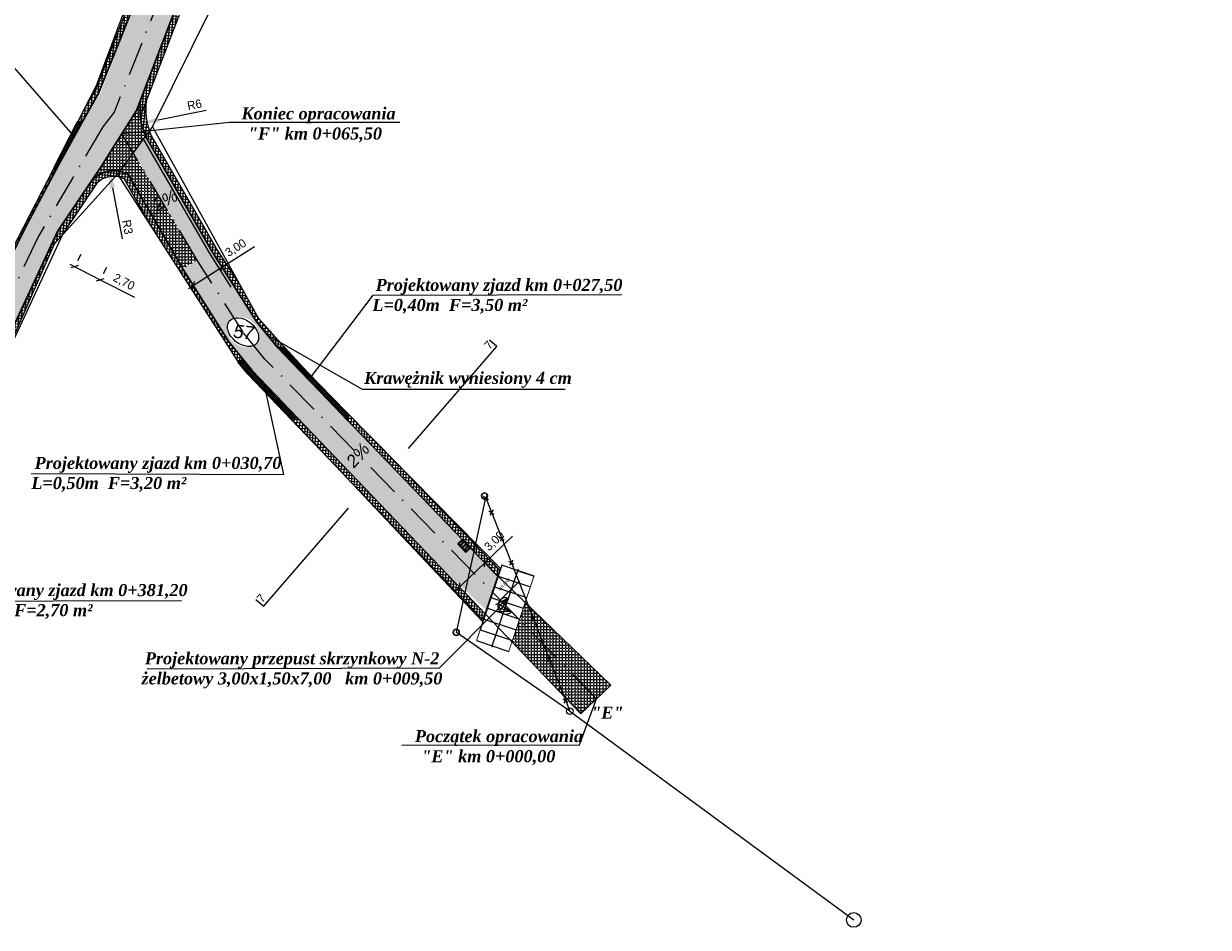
# Model space of a CAD drawing. Header units: metres. Extents: x 5555129 to 5556676, y 5635595 to 5636517.
# Tile 183 of 256: x 5556186 to 5556290, y 5635604 to 5635684. Entities that reach past the tile are written whole.
import ezdxf

# ---------------------------------------------------------------- set-up
doc = ezdxf.new("R2010")
doc.units = ezdxf.units.M
doc.header["$MEASUREMENT"] = 0
doc.linetypes.add('KROPK3-2', pattern=[5, 3, -1, 0, -1])
doc.linetypes.add('PRZER3-1', pattern=[4, 3, -1])
for name, color, linetype, lineweight, true_color in [('drogi', 7, 'Continuous', 20, 0xd6bc51), ('GESDZI_O', 7, 'Continuous', 18, 0x0a0909), ('GESKKL_O', 7, 'PRZER3-1', 18, 0x008000)]:
    doc.layers.add(name, color=color, linetype=linetype, lineweight=lineweight, true_color=true_color)
doc.layers.add('Warstwa 1', color=220, linetype='Continuous', lineweight=20)
doc.styles.add('GEO-INFO', font='plfontwi.shx', dxfattribs={"height": 0.25})
doc.styles.get("Standard").update_dxf_attribs({"font": 'plfontwi.shx', "height": 0.75})
doc.dimstyles.new('ISO-25', dxfattribs={"dimtxt": 2.5, "dimasz": 2.5, "dimexe": 1.25, "dimexo": 0.625, "dimtad": 1, "dimtxsty": 'Standard', "dimcen": 2.5, "dimadec": 0, "dimazin": 0, "dimtfac": 1, "dimtmove": 0, "dimatfit": 3, "dimfxl": 1, "dimarcsym": 0})
doc.dimstyles.get("Standard").update_dxf_attribs({"dimtxt": 0.18, "dimasz": 0.18, "dimexe": 0.18, "dimexo": 0.0625, "dimgap": 0.09, "dimtad": 0, "dimtih": 1, "dimtoh": 1, "dimdec": 4, "dimzin": 0, "dimdsep": 46, "dimtxsty": 'Standard', "dimcen": 0.09, "dimadec": 0, "dimazin": 0, "dimtfac": 1, "dimtdec": 4, "dimtofl": 0, "dimtmove": 0, "dimatfit": 3, "dimfxl": 1, "dimtolj": 1, "dimtzin": 0, "dimarcsym": 0})
pattern_1 = [(0, (511.457, -240.33497), (0, 0.275), [0.2, -0.075]), (90, (511.457, -240.33497), (-0.275, 2e-17), [0.2, -0.075])]
pattern_2 = [(85, (511.457, -240.33497), (-0.249048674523, 0.021788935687), []), (175, (511.457, -240.33497), (-0.021788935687, -0.249048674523), [])]
pattern_3 = [(45, (511.45699, -240.33497), (-0.0883883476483, 0.0883883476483), []), (135, (511.45699, -240.33497), (-0.0883883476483, -0.0883883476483), [])]

# ---------------------------------------------------------------- blocks, each defined once
blk = doc.blocks.new('_Oblique')
at = {"color": 0, "linetype": 'ByBlock', "lineweight": -2}
blk.add_line((-0.5, -0.5), (0.5, 0.5), dxfattribs=at)
blk = doc.blocks.new('*D2584')
at = {"layer": 'Defpoints', "color": 0, "linetype": 'Continuous', "lineweight": 18}
for p in [(5556190.02, 5635662.13), (5556192.27, 5635660.97), (5556192.28, 5635660.99)]:
    blk.add_point(p, dxfattribs=at)
at = {"layer": 'Warstwa 1', "color": 0, "linetype": 'Continuous', "lineweight": -2}
for p, q in [((5556190.31, 5635662.68), (5556190.6, 5635663.26)), ((5556189.59, 5635662.37), (5556192.28, 5635660.99)), ((5556192.56, 5635661.53), (5556192.85, 5635662.1)), ((5556192.28, 5635660.99), (5556195.29, 5635659.44))]:
    blk.add_line(p, q, dxfattribs=at)
at = {"layer": 'Warstwa 1', "color": 0, "linetype": 'ByBlock', "lineweight": -2, "xscale": 0.5, "yscale": 0.5, "zscale": 0.5}
for p, rotation in [((5556190.03, 5635662.15), 152.7660274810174), ((5556192.28, 5635660.99), 332.7660274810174)]:
    blk.add_blockref('_Oblique', p, dxfattribs=dict(at, rotation=rotation))
at = {"layer": 'Warstwa 1', "color": 0, "linetype": 'Continuous', "lineweight": 20, "insert": (5556194.35, 5635660.76), "char_height": 0.75, "attachment_point": 5, "rotation": 332.766}
blk.add_mtext('2,70', dxfattribs=at)
blk = doc.blocks.new('*D2588')
at = {"layer": 'Defpoints', "color": 0, "linetype": 'Continuous', "lineweight": 18}
for p in [(5556201.89, 5635676), (5556195.91, 5635674.79)]:
    blk.add_point(p, dxfattribs=at)
at = {"layer": 'Warstwa 1', "color": 0, "lineweight": -2}
blk.add_line((5556197.38, 5635675.09), (5556201.61, 5635675.95), dxfattribs=at)
at = {"layer": 'Warstwa 1', "color": 0, "linetype": 'Continuous', "lineweight": 18}
blk.add_solid([(5556197.33, 5635675.34), (5556197.43, 5635674.85), (5556195.91, 5635674.79)], dxfattribs=at)
at = {"layer": 'Warstwa 1', "color": 0, "linetype": 'Continuous', "insert": (5556200.59, 5635676.43), "char_height": 0.75, "attachment_point": 5, "rotation": 11.449}
blk.add_mtext('R6', dxfattribs=at)
blk = doc.blocks.new('*D2589')
at = {"layer": 'Defpoints', "color": 0, "linetype": 'Continuous', "lineweight": 18}
for p in [(5556193.08, 5635670.57), (5556193.64, 5635667.61)]:
    blk.add_point(p, dxfattribs=at)
at = {"layer": 'Warstwa 1', "color": 0, "lineweight": -2}
blk.add_line((5556193.36, 5635669.1), (5556194.2, 5635664.61), dxfattribs=at)
at = {"layer": 'Warstwa 1', "color": 0, "linetype": 'Continuous', "lineweight": 18}
blk.add_solid([(5556193.6, 5635669.15), (5556193.11, 5635669.05), (5556193.08, 5635670.57)], dxfattribs=at)
at = {"layer": 'Warstwa 1', "color": 0, "linetype": 'Continuous', "insert": (5556194.69, 5635665.64), "char_height": 0.75, "attachment_point": 5, "rotation": 280.6747}
blk.add_mtext('R3', dxfattribs=at)
blk = doc.blocks.new('*D2604')
at = {"layer": 'Defpoints', "color": 0, "linetype": 'Continuous', "lineweight": 18}
for p in [(5556203.01, 5635662.09), (5556203.03, 5635662.07), (5556200.5, 5635660.45)]:
    blk.add_point(p, dxfattribs=at)
at = {"layer": 'Warstwa 1', "color": 0, "linetype": 'Continuous', "lineweight": -2}
for p, q in [((5556203.01, 5635662.09), (5556205.87, 5635663.91)), ((5556202.69, 5635662.59), (5556202.34, 5635663.14)), ((5556200.16, 5635660.98), (5556199.81, 5635661.53)), ((5556200.06, 5635660.21), (5556203.01, 5635662.09))]:
    blk.add_line(p, q, dxfattribs=at)
at = {"layer": 'Warstwa 1', "color": 0, "linetype": 'ByBlock', "lineweight": -2, "xscale": 0.5, "yscale": 0.5, "zscale": 0.5}
for p, rotation in [((5556203.01, 5635662.09), 32.49277328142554), ((5556200.48, 5635660.48), 212.4927732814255)]:
    blk.add_blockref('_Oblique', p, dxfattribs=dict(at, rotation=rotation))
at = {"layer": 'Warstwa 1', "color": 0, "linetype": 'Continuous', "lineweight": 20, "insert": (5556204.25, 5635663.76), "char_height": 0.75, "attachment_point": 5, "rotation": 32.4928}
blk.add_mtext('3,00', dxfattribs=at)
blk = doc.blocks.new('*D2607')
at = {"layer": 'Defpoints', "color": 0, "linetype": 'Continuous', "lineweight": 18}
for p in [(5556226.03, 5635636.19), (5556226.18, 5635636.03), (5556223.81, 5635634.05)]:
    blk.add_point(p, dxfattribs=at)
at = {"layer": 'Warstwa 1', "color": 0, "linetype": 'Continuous', "lineweight": -2}
for p, q in [((5556226.18, 5635636.03), (5556228.62, 5635638.38)), ((5556223.6, 5635633.55), (5556226.18, 5635636.03)), ((5556226.46, 5635635.74), (5556227.05, 5635635.13)), ((5556224.25, 5635633.6), (5556224.83, 5635633))]:
    blk.add_line(p, q, dxfattribs=at)
at = {"layer": 'Warstwa 1', "color": 0, "linetype": 'ByBlock', "lineweight": -2, "xscale": 0.5, "yscale": 0.5, "zscale": 0.5}
for p, rotation in [((5556226.18, 5635636.03), 43.913479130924), ((5556223.96, 5635633.9), 223.913479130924)]:
    blk.add_blockref('_Oblique', p, dxfattribs=dict(at, rotation=rotation))
at = {"layer": 'Warstwa 1', "color": 0, "linetype": 'Continuous', "lineweight": 20, "insert": (5556227.06, 5635637.92), "char_height": 0.75, "attachment_point": 5, "rotation": 43.9135}
blk.add_mtext('3,00', dxfattribs=at)
blk = doc.blocks.new('TerminatorOpen_0.5')
at = {"color": 0, "linetype": 'ByBlock', "lineweight": -2}
for q in [(-1, 0.25), (-1, 0), (-1, -0.25)]:
    blk.add_line((0, 0), q, dxfattribs=at)
blk = doc.blocks.new('*D2610')
at = {"layer": 'Defpoints', "color": 0, "linetype": 'Continuous'}
for p in [(5556206.81, 5635653.99), (5556229.16, 5635635.5), (5556228.76, 5635632.14), (5556226.85, 5635628.71), (5556236.04, 5635624.04)]:
    blk.add_point(p, dxfattribs=at)
at = {"layer": 'GESDZI_O', "color": 0, "linetype": 'Continuous', "lineweight": -2}
blk.add_line((5556227.54, 5635632.74), (5556229.26, 5635634.42), dxfattribs=at)
for start, end in [(74.2438, 194.2728), (191.2568, 311.2859)]:
    blk.add_arc((5556228.05, 5635632.23), 0.722, start, end, dxfattribs=at)
at = {"layer": 'GESDZI_O', "color": 0, "linetype": 'ByBlock', "lineweight": -2, "xscale": 1.25, "yscale": 1.25, "zscale": 1.25}
for p, rotation in [((5556228.28, 5635632.91), 41.24233250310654), ((5556228.55, 5635631.71), 344.2873311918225)]:
    blk.add_blockref('TerminatorOpen_0.5', p, dxfattribs=dict(at, rotation=rotation))
at = {"layer": 'GESDZI_O', "color": 0, "linetype": 'Continuous', "lineweight": 18, "insert": (5556227.88, 5635634.12), "char_height": 0.25, "attachment_point": 5, "rotation": 44.3018, "style": 'GEO-INFO'}
blk.add_mtext('\\A1;116.926%%d', dxfattribs=at)

msp = doc.modelspace()

# ---------------------------------------------------------------- hatches: boundary and pattern name
h = msp.add_hatch()
h.set_pattern_fill('ANSI37', color=141, scale=2, angle=40)
h.set_pattern_definition(pattern_2)
h.paths.add_polyline_path([(5556191.86825, 5635677.70899), (5556191.10969, 5635676.49671), (5556190.26975, 5635674.86473), (5556190.77696, 5635675.0354), (5556192.13452, 5635677.41806), (5556196.06197, 5635687.24077), (5556195.59366, 5635687.41569)])
h.paths.add_polyline_path([(5556199.80574, 5635685.8316), (5556199.80928, 5635685.84107), (5556199.34095, 5635686.016), (5556195.85675, 5635676.93778, 0.058451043), (5556195.8045, 5635675.51617), (5556195.91365, 5635675.69062)])
h = msp.add_hatch()
h.set_pattern_fill('ANSI37', color=141, scale=2, angle=40)
h.set_pattern_definition(pattern_2)
h.paths.add_polyline_path([(5556196.34311, 5635676.80959), (5556195.91365, 5635675.69062), (5556195.8045, 5635675.51617, 0.079449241), (5556196.26017, 5635673.64275), (5556196.61115, 5635674.12002, -0.122357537)])
h.paths.add_polyline_path([(5556196.70937, 5635673.86471, -0.01220292), (5556196.61115, 5635674.12002), (5556196.26017, 5635673.64275), (5556202.11432, 5635663.49831), (5556202.14782, 5635663.44571), (5556202.58659, 5635663.68756), (5556202.54192, 5635663.75769)])
h.paths.add_polyline_path([(5556207.93073, 5635654.98642), (5556208.52, 5635655.04351), (5556206.22125, 5635657.59299), (5556204.63303, 5635660.4744), (5556202.58659, 5635663.68756), (5556202.14782, 5635663.44571), (5556206.09093, 5635657.25455)])
h.paths.add_polyline_path([(5556214.00326, 5635649.31435), (5556214.14929, 5635648.52742), (5556227.33281, 5635634.83417), (5556227.51351, 5635635.36738), (5556217.92513, 5635645.32649)])
h = msp.add_hatch()
h.set_pattern_fill('ANSI37', color=141, scale=2, angle=40)
h.set_pattern_definition([(85, (1740.4174, -284.47472), (-0.249048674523, 0.021788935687), []), (175, (1740.4174, -284.47472), (-0.021788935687, -0.249048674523), [])])
h.paths.add_polyline_path([(5556185.05435, 5635664.3461), (5556184.90229, 5635664.436), (5556179.55072, 5635654.03814), (5556180.10091, 5635654.19666)])
h.paths.add_polyline_path([(5556185.59511, 5635665.45409), (5556188.30972, 5635670.56393), (5556188.19287, 5635670.82946), (5556184.90229, 5635664.436), (5556185.05435, 5635664.3461)])
h = msp.add_hatch()
h.set_pattern_fill('ANSI37', color=141, scale=2, angle=40)
h.set_pattern_definition(pattern_2)
h.paths.add_polyline_path([(5556191.98252, 5635669.5012, -0.214593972), (5556193.6152, 5635670.09633), (5556193.8127, 5635670.31458), (5556193.98499, 5635670.54888, 0.253969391), (5556191.5952, 5635669.82114), (5556188.54622, 5635665.29926), (5556188.04314, 5635664.21599), (5556188.21428, 5635664.12791), (5556188.91117, 5635664.89802), (5556188.98298, 5635665.05265)])
h.paths.add_polyline_path([(5556194.746, 5635670.26449, 0.07806078), (5556193.98499, 5635670.54888), (5556193.8127, 5635670.31458), (5556193.99244, 5635670.03405, -0.049536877), (5556194.38521, 5635669.88933), (5556197.10681, 5635665.17318), (5556199.24037, 5635661.84314), (5556199.51761, 5635661.99595)])
h = msp.add_hatch()
h.set_pattern_fill('ANSI37', color=141, scale=2, angle=40)
h.set_pattern_definition(pattern_2)
h.paths.add_polyline_path([(5556188.21428, 5635664.12791), (5556188.04314, 5635664.21599), (5556179.0483, 5635644.8477), (5556179.28807, 5635644.29706), (5556180.96983, 5635647.89639), (5556183.31191, 5635653.01868)])
h = msp.add_hatch()
h.set_pattern_fill('ANSI37', color=141, scale=2, angle=40)
h.set_pattern_definition(pattern_2)
h.paths.add_polyline_path([(5556199.54872, 5635661.94204), (5556199.51761, 5635661.99595), (5556199.24037, 5635661.84314), (5556204.42078, 5635653.75765), (5556204.63613, 5635653.49216), (5556204.80329, 5635654.07978), (5556203.65283, 5635655.49808)])
h = msp.add_hatch()
h.set_pattern_fill('ANSI37', color=141, scale=2, angle=40)
h.set_pattern_definition(pattern_2)
h.paths.add_polyline_path([(5556225.92875, 5635630.92631), (5556226.03634, 5635631.0087), (5556226.21337, 5635631.53106), (5556209.67509, 5635648.82186), (5556209.0187, 5635648.82294)])
at = {"layer": 'drogi', "lineweight": 5, "true_color": 0xf4e08b}
h = msp.add_hatch(dxfattribs=at)
h.set_pattern_fill('ANGLE', color=41)
h.set_pattern_definition(pattern_1)
h.paths.add_polyline_path([(5556201.78182, 5635697.2632), (5556202.72273, 5635699.78211), (5556200.9892, 5635700.43147), (5556200.0477, 5635697.91096), (5556196.06489, 5635687.24807), (5556196.06207, 5635687.24073), (5556197.59686, 5635686.66746)])
h.paths.add_polyline_path([(5556203.32642, 5635696.68624), (5556204.26679, 5635699.20372), (5556202.72273, 5635699.78211), (5556201.78182, 5635697.2632), (5556197.59686, 5635686.66746), (5556199.34089, 5635686.01603)])
h.paths.add_polyline_path([(5556199.33813, 5635686.00866), (5556199.34089, 5635686.01603), (5556197.59686, 5635686.66746), (5556193.23991, 5635675.63628), (5556186.96232, 5635664.77227), (5556187.94202, 5635664.23461), (5556192.27107, 5635670.99209), (5556195.46416, 5635675.91488)])
h.paths.add_polyline_path([(5556197.59686, 5635686.66746), (5556196.06207, 5635687.24073), (5556192.31774, 5635677.48473), (5556189.41837, 5635672.65102), (5556185.604, 5635665.47136), (5556186.96232, 5635664.77227), (5556193.23991, 5635675.63628)])
edge = h.paths.add_edge_path()
edge.add_ellipse((5556181.3338, 5635653.06045), major_axis=(-0.81596, -1.47422), ratio=0.70808136, start_angle=-175.3508788, end_angle=4.6491211, ccw=False)
edge.add_line((5556182.06247, 5635654.57665), (5556186.96232, 5635664.77227))
edge.add_line((5556186.96232, 5635664.77227), (5556185.604, 5635665.47136))
edge.add_line((5556185.604, 5635665.47136), (5556185.59511, 5635665.45409))
edge.add_line((5556185.59511, 5635665.45409), (5556178.90323, 5635651.74266))
edge.add_line((5556178.90323, 5635651.74266), (5556180.37814, 5635651.0719))
edge.add_line((5556180.37814, 5635651.0719), (5556180.60514, 5635651.54424))
edge = h.paths.add_edge_path()
edge.add_ellipse((5556181.3338, 5635653.06045), major_axis=(-0.81596, -1.47422), ratio=0.70808136, start_angle=4.6491211, end_angle=184.6491212, ccw=False)
edge.add_line((5556180.60514, 5635651.54424), (5556180.37814, 5635651.0719))
edge.add_line((5556180.37814, 5635651.0719), (5556181.63498, 5635650.50031))
edge.add_line((5556181.63498, 5635650.50031), (5556188.04314, 5635664.21599))
edge.add_line((5556188.04314, 5635664.21599), (5556186.96232, 5635664.77227))
edge.add_line((5556186.96232, 5635664.77227), (5556182.06247, 5635654.57665))
h = msp.add_hatch(dxfattribs=at)
h.set_pattern_fill('ANGLE', color=41)
h.set_pattern_definition(pattern_1)
edge = h.paths.add_edge_path()
edge.add_line((5556194.02315, 5635670.60076), (5556194.74585, 5635670.26475))
edge.add_line((5556194.74585, 5635670.26475), (5556195.18872, 5635672.18575))
edge.add_line((5556195.18872, 5635672.18575), (5556194.47242, 5635673.38732))
edge.add_line((5556194.47242, 5635673.38732), (5556193.42743, 5635670.61823))
edge.add_arc((5556193.6373, 5635667.60796), 3.01757, 82.6536443, 93.9880448, ccw=False)
edge = h.paths.add_edge_path()
edge.add_arc((5556212.0366, 5635678.20882), 16.48491, 189.540451, 193.1597927, ccw=False)
edge.add_line((5556195.7797, 5635675.47654), (5556194.47242, 5635673.38732))
edge.add_line((5556194.47242, 5635673.38732), (5556195.18872, 5635672.18575))
edge.add_line((5556195.18872, 5635672.18575), (5556196.26017, 5635673.64275))
edge.add_line((5556196.26017, 5635673.64275), (5556195.9846, 5635674.45573))
edge = h.paths.add_edge_path()
edge.add_arc((5556199.69509, 5635676.00274), 3.95059, 166.3091201, 187.6542041, ccw=False)
edge.add_line((5556195.85675, 5635676.93778), (5556195.46416, 5635675.91488))
edge.add_line((5556195.46416, 5635675.91488), (5556194.18465, 5635673.87004))
edge.add_line((5556194.18465, 5635673.87004), (5556194.47242, 5635673.38732))
edge.add_line((5556194.47242, 5635673.38732), (5556195.7797, 5635675.47654))
edge = h.paths.add_edge_path()
edge.add_line((5556194.47242, 5635673.38732), (5556194.18465, 5635673.87004))
edge.add_line((5556194.18465, 5635673.87004), (5556191.69629, 5635669.91842))
edge.add_arc((5556193.6373, 5635667.60796), 3.01757, 93.9880443, 130.0333799, ccw=False)
edge.add_line((5556193.42743, 5635670.61823), (5556194.47242, 5635673.38732))
at = {"layer": 'drogi', "lineweight": 25}
h = msp.add_hatch(dxfattribs=at)
h.set_pattern_fill('ANGLE', color=256, angle=45)
h.set_pattern_definition([(45, (511.457, -240.33497), (-0.194454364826, 0.194454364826), [0.2, -0.075]), (135, (511.457, -240.33497), (-0.194454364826, -0.194454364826), [0.2, -0.075])])
h.paths.add_polyline_path([(5556190.27096, 5635674.86709), (5556188.19287, 5635670.82946), (5556188.19287, 5635670.82946), (5556188.27336, 5635670.65781), (5556190.82254, 5635675.09518)])
h.paths.add_polyline_path([(5556188.19287, 5635670.82946), (5556188.19287, 5635670.82946), (5556188.27336, 5635670.65781), (5556189.41837, 5635672.65102), (5556190.82254, 5635675.09518), (5556190.27096, 5635674.86709)], flags=17)
at = {"layer": 'drogi', "lineweight": 5, "true_color": 0xf4e08b}
h = msp.add_hatch(dxfattribs=at)
h.set_pattern_fill('ANGLE', color=41)
h.set_pattern_definition(pattern_1)
edge = h.paths.add_edge_path()
edge.add_line((5556206.80594, 5635653.99197), (5556205.83577, 5635655.18801))
edge.add_ellipse((5556204.87188, 5635656.37632), major_axis=(1.21437, -0.96542), ratio=0.790336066, start_angle=156.4318237, end_angle=344.3702663, ccw=False)
edge.add_line((5556204.06389, 5635657.64496), (5556200.83152, 5635662.72018))
edge.add_line((5556200.83152, 5635662.72018), (5556199.51761, 5635661.99595))
edge.add_line((5556199.51761, 5635661.99595), (5556199.54872, 5635661.94204))
edge.add_line((5556199.54872, 5635661.94204), (5556203.65283, 5635655.49808))
edge.add_line((5556203.65283, 5635655.49808), (5556205.68116, 5635652.99753))
edge.add_line((5556205.68116, 5635652.99753), (5556223.36736, 5635634.6275))
edge.add_line((5556223.36736, 5635634.6275), (5556226.3772, 5635631.80695))
edge.add_line((5556226.3772, 5635631.80695), (5556226.81909, 5635633.20503))
edge.add_line((5556226.81909, 5635633.20503), (5556206.80594, 5635653.99197))
h.paths.add_polyline_path([(5556196.26017, 5635673.64275), (5556195.18872, 5635672.18575), (5556200.83152, 5635662.72018), (5556202.14543, 5635663.4444)])
edge = h.paths.add_edge_path()
edge.add_line((5556207.93073, 5635654.98642), (5556206.09093, 5635657.25455))
edge.add_line((5556206.09093, 5635657.25455), (5556202.14782, 5635663.44571))
edge.add_line((5556202.14782, 5635663.44571), (5556200.83152, 5635662.72018))
edge.add_line((5556200.83152, 5635662.72018), (5556204.06389, 5635657.64496))
edge.add_ellipse((5556204.87188, 5635656.37632), major_axis=(1.21437, -0.96542), ratio=0.790336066, start_angle=344.3702663, end_angle=516.4318237, ccw=False)
edge.add_line((5556205.83577, 5635655.18801), (5556206.80594, 5635653.99197))
edge.add_line((5556206.80594, 5635653.99197), (5556226.81909, 5635633.20503))
edge.add_line((5556226.81909, 5635633.20503), (5556227.33372, 5635634.83322))
edge.add_line((5556227.33372, 5635634.83322), (5556207.93073, 5635654.98642))
h = msp.add_hatch(dxfattribs=at)
h.set_pattern_fill('ANGLE', color=41)
h.set_pattern_definition(pattern_1)
h.paths.add_polyline_path([(5556195.18872, 5635672.18575), (5556194.31944, 5635671.00367), (5556199.51761, 5635661.99595), (5556200.83152, 5635662.72018)])
h = msp.add_hatch(dxfattribs=at)
h.set_pattern_fill('ANGLE', color=41)
h.set_pattern_definition([(0, (1740.4174, -284.47472), (0, 0.275), [0.2, -0.075]), (90, (1740.4174, -284.47472), (-0.275, 2e-17), [0.2, -0.075])])
h.paths.add_polyline_path([(5556229.76517, 5635632.53854), (5556228.57154, 5635629.06964), (5556234.64605, 5635622.71015), (5556237.30105, 5635625.2483)])
at = {"layer": 'GESKKL_O', "linetype": 'Continuous', "lineweight": 20}
h = msp.add_hatch(dxfattribs=at)
h.set_pattern_fill('ANSI37', color=140)
h.set_pattern_definition(pattern_3)
h.paths.add_polyline_path([(5556188.19287, 5635670.82946), (5556188.19287, 5635670.82946), (5556188.30972, 5635670.56393), (5556190.77696, 5635675.0354), (5556190.26975, 5635674.86473)])
h = msp.add_hatch(dxfattribs=at)
h.set_pattern_fill('ANSI37', color=140)
h.set_pattern_definition(pattern_3)
h.paths.add_polyline_path([(5556211.69091, 5635651.08085), (5556214.14929, 5635648.52742), (5556214.00326, 5635649.31435), (5556210.18576, 5635653.19608), (5556208.52, 5635655.04351), (5556207.93073, 5635654.98642), (5556208.50946, 5635654.38531), (5556209.90818, 5635652.93251)])
h = msp.add_hatch(dxfattribs=at)
h.set_pattern_fill('ANSI37', color=140)
h.set_pattern_definition(pattern_3)
h.paths.add_polyline_path([(5556205.68116, 5635652.99753), (5556204.80329, 5635654.07978), (5556204.80329, 5635654.07978), (5556204.62936, 5635653.46838), (5556209.0187, 5635648.82294), (5556209.67509, 5635648.82186)])
at = {"layer": 'Warstwa 1', "linetype": 'Continuous', "lineweight": 40}
h = msp.add_hatch(color=0, dxfattribs=at)
h.dxf.hatch_style = 1
h.paths.add_polyline_path([(5556199.52207, 5635667.99033), (5556196.78404, 5635666.73285), (5556196.90872, 5635666.51679)])
h = msp.add_hatch(color=0, dxfattribs=at)
h.dxf.hatch_style = 1
h.paths.add_polyline_path([(5556216.68121, 5635645.8976), (5556214.37598, 5635643.87736), (5556214.53284, 5635643.67621)])

# ---------------------------------------------------------------- linework, layer by layer
at = {"color": 141, "true_color": 0xadddf7}
for points in [[(5556203.05774, 5635707.3981), (5556199.57931, 5635698.08592), (5556195.59729, 5635687.42513), (5556191.86825, 5635677.70899), (5556191.10969, 5635676.49671)], [(5556205.49169, 5635701.05403), (5556203.79481, 5635696.51128), (5556199.80574, 5635685.8316), (5556195.91365, 5635675.69062), (5556195.80239, 5635675.51281)], [(5556204.45685, 5635660.75101), (5556202.54192, 5635663.75769), (5556196.69323, 5635673.89266)], [(5556203.82426, 5635660.34812), (5556201.90052, 5635663.36862), (5556196.04364, 5635673.51779)], [(5556191.98252, 5635669.5012), (5556188.98298, 5635665.05265), (5556169.70598, 5635623.54413)], [(5556197.10681, 5635665.17318), (5556194.38521, 5635669.88933)], [(5556225.87955, 5635631.15669), (5556205.30571, 5635652.66669), (5556204.42078, 5635653.75765)], [(5556227.51351, 5635635.36738), (5556216.99034, 5635646.29743)]]:
    msp.add_lwpolyline(points, dxfattribs=at)
for centre, radius, start, end in [((5556201.89016, 5635676.00426), 5.6052, 171.2046954, 202.7557204), ((5556193.46026, 5635667.9843), 2.11771, 64.1018418, 134.2507754)]:
    msp.add_arc(centre, radius, start, end, dxfattribs=at)
at = {"layer": 'GESDZI_O', "color": 30, "linetype": 'Continuous', "lineweight": 25, "true_color": 0xf26722}
for p, q in [((5556229.10252, 5635635.33593), (5556230.5249, 5635634.86022)), ((5556227.04545, 5635633.91501), (5556229.89055, 5635632.96349)), ((5556227.36263, 5635634.86338), (5556230.20773, 5635633.91185)), ((5556226.72828, 5635632.96664), (5556229.57338, 5635632.01512)), ((5556226.4111, 5635632.01828), (5556229.2562, 5635631.06675)), ((5556226.09393, 5635631.06991), (5556228.93903, 5635630.11839)), ((5556225.77675, 5635630.12154), (5556228.62185, 5635629.17002)), ((5556225.45958, 5635629.17318), (5556228.30468, 5635628.22165))]:
    msp.add_line(p, q, dxfattribs=at)
at = {"layer": 'GESDZI_O', "color": 7, "linetype": 'Continuous', "lineweight": 18}
msp.add_line((5556229.23654, 5635631.00797), (5556226.88058, 5635633.42205), dxfattribs=at)
at = {"layer": 'GESDZI_O', "color": 3, "linetype": 'Continuous', "lineweight": 18}
for points in [[(5556096.65332, 5635650.48382), (5556136.25267, 5635628.07172), (5556145.62024, 5635621.93413), (5556150.15361, 5635619.66198), (5556155.68556, 5635619.15239), (5556160.54062, 5635620.64517), (5556161.55245, 5635621.20942), (5556164.20498, 5635623.7247), (5556166.88241, 5635629.42419), (5556191.94434, 5635678.11838), (5556202.84765, 5635707.30909), (5556204.08087, 5635710.61056), (5556210.1341, 5635729.2348), (5556212.63441, 5635737.86394), (5556214.79038, 5635745.94077), (5556218.63949, 5635753.86415), (5556225.08125, 5635762.93404), (5556256.40225, 5635799.33309), (5556285.22255, 5635832.20845), (5556292.46615, 5635838.41518), (5556304.19248, 5635846.28098), (5556330.23605, 5635854.44928), (5556334.11742, 5635856.20294)], [(5556293.70977, 5635832.71766), (5556283.28231, 5635822.52508), (5556263.88287, 5635800.68527), (5556264.70758, 5635794.99116), (5556236.58845, 5635766.37906), (5556222.95007, 5635744.39172), (5556205.80706, 5635698.62676), (5556204.26163, 5635696.3369), (5556202.07669, 5635684.99415), (5556196.89721, 5635674.50903), (5556193.8127, 5635670.31458), (5556188.21428, 5635664.12791), (5556183.31191, 5635653.01868), (5556170.35026, 5635624.67073), (5556165.54972, 5635616.27646), (5556161.18957, 5635611.65053), (5556150.25069, 5635613.63475), (5556133.2481, 5635624.15022), (5556115.6003, 5635634.98082)], [(5556193.8127, 5635670.31458), (5556204.55715, 5635653.54479), (5556225.98739, 5635630.86425), (5556227.56629, 5635635.52312), (5556210.18576, 5635653.19608), (5556206.22125, 5635657.59299), (5556196.89721, 5635674.50903)]]:
    msp.add_lwpolyline(points, dxfattribs=at)
at = {"layer": 'GESDZI_O', "color": 1, "linetype": 'Continuous', "lineweight": 30}
for points in [[(5556213.78266, 5635737.28627), (5556210.56151, 5635726.05771), (5556200.0477, 5635697.91096), (5556196.06489, 5635687.24807), (5556192.13452, 5635677.41806), (5556189.4194, 5635672.65273), (5556185.59511, 5635665.45409), (5556166.58545, 5635626.50396)], [(5556217.14696, 5635736.32115), (5556213.8881, 5635724.96111), (5556203.32642, 5635696.68624), (5556199.33813, 5635686.00866), (5556195.46416, 5635675.91488), (5556192.37219, 5635670.97347), (5556188.54622, 5635665.29926), (5556169.88588, 5635625.11858)], [(5556188.19287, 5635670.82946), (5556188.30972, 5635670.56393), (5556190.77696, 5635675.0354), (5556190.24562, 5635674.85661), (5556188.19287, 5635670.82946), (5556188.30972, 5635670.56393)], [(5556227.33372, 5635634.83322), (5556207.93073, 5635654.98642), (5556206.09093, 5635657.25455), (5556202.11432, 5635663.49831), (5556196.26017, 5635673.64275)], [(5556226.24088, 5635631.5023), (5556205.68116, 5635652.99753), (5556203.65283, 5635655.49808), (5556199.54872, 5635661.94204), (5556194.746, 5635670.26449)], [(5556214.00258, 5635649.31805), (5556214.14929, 5635648.52742), (5556211.69091, 5635651.08085), (5556209.90818, 5635652.93251), (5556208.50946, 5635654.38531), (5556207.93073, 5635654.98642), (5556208.52, 5635655.04351), (5556210.53923, 5635652.83694), (5556212.76924, 5635650.57116), (5556214.00258, 5635649.31805)], [(5556204.62924, 5635653.46794), (5556209.0187, 5635648.82294), (5556209.67509, 5635648.82186), (5556205.68116, 5635652.99753), (5556204.80329, 5635654.07978), (5556204.62924, 5635653.46794)]]:
    msp.add_lwpolyline(points, dxfattribs=at)
at = {"layer": 'GESDZI_O', "color": 5, "linetype": 'KROPK3-2', "lineweight": 13}
msp.add_lwpolyline([(5556209.08999, 5635716.82806), (5556208.78304, 5635715.88363), (5556202.74201, 5635699.75652), (5556197.82163, 5635686.5835), (5556193.51031, 5635675.75505), (5556192.50359, 5635674.48261), (5556186.8424, 5635664.83398), (5556179.80735, 5635650.07692), (5556169.00158, 5635627.41805), (5556165.85632, 5635621.57244, -0.176928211), (5556159.98977, 5635617.22435, -0.186742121), (5556148.04762, 5635617.83485, -1.656902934)], format="xyb", dxfattribs=at)
msp.add_lwpolyline([(5556236.03692, 5635624.03981), (5556206.80594, 5635653.99197), (5556204.87188, 5635656.37632), (5556200.83152, 5635662.72018), (5556194.18465, 5635673.87004)], dxfattribs=at)
at = {"layer": 'GESDZI_O', "color": 30, "linetype": 'Continuous', "lineweight": 25, "true_color": 0xf26722, "const_width": 0.08101}
for points in [[(5556225.45958, 5635629.17318), (5556227.6798, 5635635.81175)], [(5556228.30468, 5635628.22165), (5556230.5249, 5635634.86022)]]:
    msp.add_lwpolyline(points, dxfattribs=at)
at = {"layer": 'GESDZI_O', "color": 7, "linetype": 'Continuous', "lineweight": 18}
for points in [[(5556226.84985, 5635628.70821), (5556229.15949, 5635635.50356)], [(5556226.86207, 5635628.60435), (5556226.84079, 5635628.78519)]]:
    msp.add_lwpolyline(points, dxfattribs=at)
at = {"layer": 'GESDZI_O', "color": 1, "linetype": 'Continuous', "lineweight": 30}
for centre, radius, start, end in [((5556201.89016, 5635676.00426), 6.1052, 171.2046954, 202.7557204), ((5556193.46026, 5635667.9843), 2.61771, 60.5823737, 135.4367565)]:
    msp.add_arc(centre, radius, start, end, dxfattribs=at)
at = {"layer": 'GESDZI_O', "color": 3, "linetype": 'Continuous', "lineweight": 18}
msp.add_ellipse((5556204.87188, 5635656.37632), major_axis=(1.21437, -0.96542), ratio=0.676874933, dxfattribs=at)
at = {"layer": 'GESKKL_O', "color": 5, "linetype": 'Continuous', "lineweight": 20}
for p, q in [((5556227.23582, 5635655.10481), (5556226.58872, 5635655.6639)), ((5556206.65527, 5635632.19736), (5556206.00816, 5635632.75645))]:
    msp.add_line(p, q, dxfattribs=at)
at = {"layer": 'GESKKL_O', "color": 6, "linetype": 'Continuous', "lineweight": 20}
for p, q in [((5556226.03242, 5635641.90176), (5556226.48609, 5635641.61938)), ((5556226.04578, 5635641.89938), (5556226.49946, 5635641.61699)), ((5556226.41928, 5635641.98316), (5556226.11562, 5635641.53061)), ((5556226.43264, 5635641.98077), (5556226.12899, 5635641.52822)), ((5556226.53895, 5635640.61527), (5556226.99263, 5635640.33289)), ((5556226.92581, 5635640.69667), (5556226.62216, 5635640.24412)), ((5556227.44633, 5635638.31072), (5556227.9, 5635638.02834)), ((5556227.83319, 5635638.39212), (5556227.52953, 5635637.93956)), ((5556228.28236, 5635636.18735), (5556228.73604, 5635635.90497)), ((5556228.66922, 5635636.26875), (5556228.36557, 5635635.81619)), ((5556230.23179, 5635631.2362), (5556230.68547, 5635630.95382)), ((5556230.61865, 5635631.31759), (5556230.315, 5635630.86504)), ((5556231.64319, 5635627.65153), (5556232.09686, 5635627.36915)), ((5556232.03005, 5635627.73293), (5556231.7264, 5635627.28038)), ((5556233.06736, 5635624.03444), (5556233.52103, 5635623.75206)), ((5556233.45422, 5635624.11584), (5556233.15056, 5635623.66328))]:
    msp.add_line(p, q, dxfattribs=at)
at = {"layer": 'GESKKL_O', "color": 1, "linetype": 'Continuous', "lineweight": 20}
for p, q in [((5556237.30105, 5635625.2483), (5556227.04703, 5635635.13099)), ((5556226.21337, 5635631.53106), (5556234.64605, 5635622.71015)), ((5556234.64605, 5635622.71015), (5556237.30105, 5635625.2483))]:
    msp.add_line(p, q, dxfattribs=at)
at = {"layer": 'GESKKL_O', "color": 5, "linetype": 'Continuous', "lineweight": 20}
for points in [[(5556219.46564, 5635646.11146), (5556227.23582, 5635655.10481)], [(5556206.66706, 5635632.18717), (5556206.86206, 5635632.38902), (5556214.17785, 5635640.85645)]]:
    msp.add_lwpolyline(points, dxfattribs=at)
at = {"layer": 'GESKKL_O', "color": 2, "linetype": 'Continuous', "lineweight": 20}
msp.add_lwpolyline([(5556233.66858, 5635622.93937), (5556223.68497, 5635629.88519), (5556226.27262, 5635641.75819)], dxfattribs=at)
at = {"layer": 'GESKKL_O', "color": 6, "linetype": 'Continuous', "lineweight": 20}
msp.add_lwpolyline([(5556226.26678, 5635641.75589), (5556233.67481, 5635622.94099), (5556258.72635, 5635604.53453)], dxfattribs=at)
at = {"layer": 'GESKKL_O', "color": 30, "linetype": 'Continuous', "lineweight": 20, "true_color": 0xf26722}
for points in [[(5556227.6798, 5635635.81175), (5556225.77675, 5635630.12154)], [(5556230.5249, 5635634.86022), (5556230.5249, 5635634.86022), (5556227.6798, 5635635.81175)], [(5556228.62185, 5635629.17002), (5556228.62185, 5635629.17002)]]:
    msp.add_lwpolyline(points, dxfattribs=at)
at = {"layer": 'GESKKL_O', "color": 6, "linetype": 'Continuous', "lineweight": 30}
for centre in [(5556226.15951, 5635641.92898), (5556223.66986, 5635629.8957)]:
    msp.add_circle(centre, 0.26736, dxfattribs=at)
at = {"layer": 'GESKKL_O', "color": 6, "linetype": 'Continuous', "lineweight": 20}
for centre, radius in [((5556233.68065, 5635622.94329), 0.29844), ((5556233.68065, 5635622.94329), 0.29844), ((5556233.68065, 5635622.94329), 0.29844), ((5556258.72012, 5635604.53291), 0.64623)]:
    msp.add_circle(centre, radius, dxfattribs=at)
at = {"layer": 'Warstwa 1', "color": 0, "linetype": 'Continuous', "lineweight": 40}
for p, q in [((5556224.37775, 5635637.89893), (5556224.00301, 5635637.5351)), ((5556224.00301, 5635637.5351), (5556224.18927, 5635637.34326)), ((5556224.18927, 5635637.34326), (5556224.56401, 5635637.70708)), ((5556224.75247, 5635637.51297), (5556224.37773, 5635637.14914)), ((5556224.56401, 5635637.70708), (5556224.75247, 5635637.51297))]:
    msp.add_line(p, q, dxfattribs=at)
at = {"layer": 'Warstwa 1', "color": 0, "linetype": 'Continuous', "lineweight": 25}
for points in [[(5556160.55723, 5635682.24643), (5556182.42594, 5635682.24643), (5556189.87716, 5635673.74708)], [(5556218.69867, 5635674.85642), (5556203.68838, 5635674.86019), (5556194.18465, 5635673.87004)], [(5556210.77677, 5635652.30029), (5556216.34689, 5635659.62809), (5556238.24718, 5635659.68446)], [(5556207.01083, 5635656.12049), (5556215.36847, 5635651.33045), (5556233.27401, 5635651.33045)], [(5556186.20327, 5635643.90844), (5556208.45996, 5635643.80693), (5556206.78618, 5635651.54059)], [(5556177.88218, 5635641.79138), (5556176.8653, 5635632.65476), (5556199.4347, 5635632.70766)], [(5556227.49738, 5635632.12754), (5556222.17172, 5635626.73157), (5556196.42697, 5635626.64891)], [(5556218.85709, 5635619.93466), (5556234.54955, 5635619.97345), (5556236.03692, 5635624.03981)]]:
    msp.add_lwpolyline(points, dxfattribs=at)
at = {"layer": 'Warstwa 1', "color": 0, "linetype": 'Continuous', "lineweight": 40}
msp.add_lwpolyline([(5556224.226, 5635638.05524), (5556224.90203, 5635637.35892), (5556224.52729, 5635636.9951), (5556223.85126, 5635637.69141)], close=True, dxfattribs=at)

# ---------------------------------------------------------------- texts
at = {"layer": 'GESDZI_O', "color": 3, "linetype": 'Continuous', "lineweight": 18, "insert": (5556204.07944, 5635657.0564), "char_height": 1.092, "width": 17.4080802, "attachment_point": 1, "rotation": 354.1429584}
msp.add_mtext('{\\fArial|b0|i1|c238|p34;\\H1.076x;57}', dxfattribs=at)
at = {"layer": 'GESKKL_O', "color": 5, "linetype": 'Continuous', "lineweight": 20, "char_height": 0.73125, "width": 1.9423546, "attachment_point": 1, "rotation": 47.9365725, "style": 'GEO-INFO'}
for insert in [(5556226.06931, 5635655.27855), (5556206.01321, 5635632.95428)]:
    msp.add_mtext('7', dxfattribs=dict(at, insert=insert))
at = {"layer": 'Warstwa 1', "color": 0, "linetype": 'Continuous', "lineweight": 40, "attachment_point": 1}
for s, insert, char_height, width in [('{\\fTimes New Roman|b0|i0|c238|p18; \\fTimes New Roman|b1|i1|c238|p18;\\H1.6667x;Koniec opracowania\\P  "F" km 0+065,50\\fTimes New Roman|b1|i0|c238|p18; }', (5556204.49291, 5635676.186), 0.637, 19.3769075), ('{\\fTimes New Roman|b0|i0|c238|p18; \\fTimes New Roman|b1|i1|c238|p18;\\H1.3889x;Projektowany zjazd km 0+027,50\\PL=0,40m  F=3,50 m²}', (5556216.27243, 5635661.06957), 0.7644, 23.252289), ('{\\fTimes New Roman|b0|i0|c238|p18; \\fTimes New Roman|b1|i1|c238|p18;\\H1.3889x;Krawężnik wyniesiony 4 cm}', (5556215.25791, 5635652.86613), 0.7644, 23.252289), ('{\\fTimes New Roman|b0|i0|c238|p18; \\fTimes New Roman|b1|i1|c238|p18;\\H1.3889x;Projektowany zjazd km 0+030,70\\PL=0,50m  F=3,20 m²}', (5556186.20327, 5635645.36701), 0.7644, 23.252289), ('{\\fTimes New Roman|b0|i0|c238|p18; \\fTimes New Roman|b1|i1|c238|p18;\\H1.3889x;Projektowany zjazd km 0+381,20\\PL=0,50m  F=2,70 m²}', (5556177.93652, 5635634.15531), 0.7644, 26.0202671), ('{\\fTimes New Roman|b0|i0|c238|p18; \\fTimes New Roman|b1|i1|c238|p18;\\H1.6667x;  "E" }', (5556234.52141, 5635623.34995), 0.637, 19.3769075), ('{\\fTimes New Roman|b0|i0|c238|p18; \\fTimes New Roman|b1|i1|c238|p18;\\H1.6667x;Początek opracowania\\P  "E" km 0+000,00\\fTimes New Roman|b1|i0|c238|p18; }', (5556219.78019, 5635621.27661), 0.637, 19.3769075)]:
    msp.add_mtext(s, dxfattribs=dict(at, insert=insert, char_height=char_height, width=width))
at = {"layer": 'Warstwa 1', "color": 0, "linetype": 'Continuous', "lineweight": 40, "char_height": 1.01976, "width": 16.2564687, "attachment_point": 7}
for insert, rotation in [((5556197.29841, 5635667.00714), 28.166744), ((5556214.66665, 5635644.33411, 69.84323), 48.1739489)]:
    msp.add_mtext('{\\fArial|b0|i1|c238|p34;\\H1.076x;2%}', dxfattribs=dict(at, insert=insert, rotation=rotation))
at = {"layer": 'Warstwa 1', "color": 0, "linetype": 'Continuous', "lineweight": 25, "insert": (5556195.92257, 5635628.13771), "char_height": 0.7644, "width": 29.5535551, "attachment_point": 1}
msp.add_mtext('{\\fTimes New Roman|b0|i0|c238|p18; \\fTimes New Roman|b1|i1|c238|p18;\\H1.3889x;Projektowany przepust skrzynkowy N-2 żelbetowy 3,00x1,50x7,00   km 0+009,50}', dxfattribs=at)

# ---------------------------------------------------------------- dimensions: what is measured, and where the dimension line sits
at = {"layer": 'GESDZI_O', "color": 7, "linetype": 'Continuous', "lineweight": 18}
dim = msp.add_angular_dim_2l(base=(5556228.76272, 5635632.14331), line1=((5556226.84985, 5635628.70821), (5556229.15949, 5635635.50356)), line2=((5556236.03692, 5635624.03981), (5556206.80594, 5635653.99197)), dimstyle='Standard', override={"dimtxt": 0.25, "dimasz": 1.25, "dimexe": 0.625, "dimexo": 0.625, "dimgap": 0.625, "dimtad": 1, "dimtih": 0, "dimtoh": 0, "dimzin": 11, "dimdsep": 0, "dimtxsty": 'GEO-INFO', "dimblk": 'TerminatorOpen_0.5', "dimadec": 4, "dimazin": 3, "dimatfit": 1, "dimldrblk": 'TerminatorOpen_0.5', "dimfrac": 2, "dimtzin": 11}, dxfattribs=at)
dim.commit()
dim.dimension.update_dxf_attribs({"geometry": '*D2610', "text_midpoint": (5556227.87667, 5635634.11866)})
at = {"layer": 'Warstwa 1', "color": 6}
for center, mpoint, text, picture, middle in [((5556201.89016, 5635676.00426), (5556195.90644, 5635674.79241), 'R6', '*D2588', (5556200.71944, 5635675.76716)), ((5556193.6373, 5635667.60796), (5556193.07834, 5635670.57331), 'R3', '*D2589', (5556194.03097, 5635665.51945))]:
    dim = msp.add_radius_dim(center=center, mpoint=mpoint, text=text, dimstyle='ISO-25', override={"dimtxt": 2, "dimasz": 1.5, "dimgap": 0.3, "dimcen": 1.5}, dxfattribs=at)
    dim.commit()
    dim.dimension.update_dxf_attribs({"geometry": picture, "text_midpoint": middle, "dimtype": 164})
at = {"layer": 'Warstwa 1', "color": 0, "linetype": 'Continuous', "lineweight": 20}
for p1, p2, distance, text, picture, middle in [((5556200.49649, 5635660.45393), (5556203.02686, 5635662.06551), 0.02506, '3,00', '*D2604', (5556204.25114, 5635663.75992)), ((5556190.02217, 5635662.12851), (5556192.271, 5635660.97109), 0.01914, '2,70', '*D2584', (5556194.34882, 5635660.76269)), ((5556223.81273, 5635634.05395), (5556226.02934, 5635636.18804), -0.21733, '3,00', '*D2607', (5556227.06198, 5635637.91671))]:
    dim = msp.add_aligned_dim(p1=p1, p2=p2, distance=distance, text=text, dimstyle='ISO-25', override={"dimtxt": 2, "dimasz": 0.5, "dimgap": 0.3, "dimblk1": 'Oblique', "dimblk2": 'Oblique', "dimsah": 1, "dimdle": 0.5}, dxfattribs=at)
    dim.commit()
    dim.dimension.update_dxf_attribs({"geometry": picture, "text_midpoint": middle})

doc.saveas('drawing.dxf')
